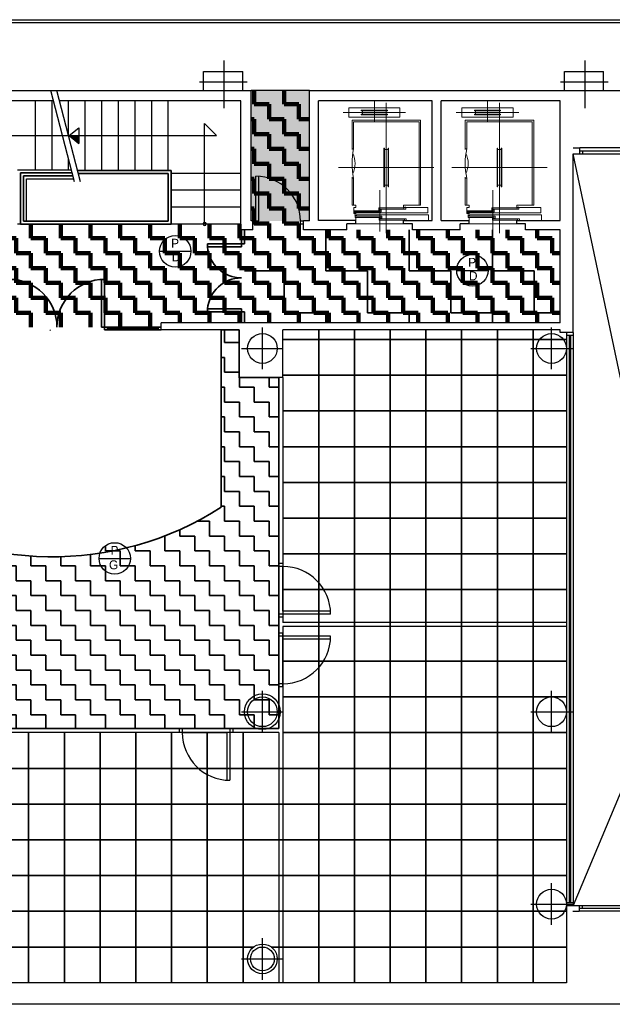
# Model space of a CAD drawing. Header units: metres. Extents: x -1 to 438, y -6 to 53.
# Tile 7 of 10: x 412 to 422, y 13 to 29. Entities that reach past the tile are written whole.
import ezdxf

# ---------------------------------------------------------------- set-up
doc = ezdxf.new("R2010")
doc.units = ezdxf.units.M
doc.linetypes.add('CONTINUA', pattern=[0])
for name, color, linetype, lineweight in [('PA MURS ACTUAL', 7, 'CONTINUA', 25), ('PA MURS ENDERROCAT', 7, 'CONTINUA', 25), ('PA PAVIMENT ENDERROCAT', 7, 'CONTINUA', 25), ('PA SOSTRE ENDERROCAT', 7, 'CONTINUA', 25)]:
    doc.layers.add(name, color=color, linetype=linetype, lineweight=lineweight)
doc.styles.add('Century Gothic', font='txt')
pattern_1 = [(0, (0.5, 0.5), (0.25, 0.25), [0.25, -0.25]), (90, (0.5, 0.5), (-0.25, 0.25), [0.25, -0.25])]

# ---------------------------------------------------------------- blocks, each defined once
blk = doc.blocks.new('OBJETO_COMPLEJO_4')
at = {"layer": 'PA MURS ACTUAL', "transparency": 33554687}
for start, end in [(90, 270), (270, 90)]:
    blk.add_arc((415.167, 25.99), 0.025, start, end, dxfattribs=at)

msp = doc.modelspace()

# ---------------------------------------------------------------- hatches: boundary and pattern name
at = {"layer": 'PA PAVIMENT ENDERROCAT', "linetype": 'CONTINUA', "lineweight": 25, "transparency": 33554508}
h = msp.add_hatch(color=7, dxfattribs=at)
h.set_gradient(color1=(222, 222, 133), color2=(222, 222, 133), one_color=1, name='INVSPHERICAL')
h.paths.add_polyline_path([(415.947, 28.229), (415.947, 26.04), (416.927, 26.04), (416.927, 28.229)], flags=0)
at = {"layer": 'PA PAVIMENT ENDERROCAT', "linetype": 'CONTINUA', "lineweight": 35, "transparency": 33554687}
h = msp.add_hatch(dxfattribs=at)
h.set_pattern_fill('TRAMA', color=2, scale=0.7, style=0, pattern_type=2)
h.set_pattern_definition([(0, (1.4, 1.4), (0.7, 0.7), [0.7, -0.7]), (90, (1.4, 1.4), (-0.7, 0.7), [0.7, -0.7])])
h.paths.add_polyline_path([(415.834, 24.33), (417.447, 24.33), (420.618, 24.33), (421.137, 24.33), (421.137, 25.889), (415.834, 25.89)], flags=0)
at = {"layer": 'PA SOSTRE ENDERROCAT', "linetype": 'CONTINUA', "lineweight": 200, "transparency": 33554687}
h = msp.add_hatch(dxfattribs=at)
h.set_pattern_fill('TRAMA', color=41, scale=0.25, style=0, pattern_type=2)
h.set_pattern_definition(pattern_1)
h.paths.add_polyline_path([(405.607, 26.05), (404.807, 26.05), (404.807, 25.95), (403.357, 25.95), (403.357, 25.73), (403.257, 25.73), (403.257, 28.267), (401.457, 28.267), (401.457, 23.61), (403.257, 23.61), (403.257, 24.61), (403.357, 24.61), (403.357, 23.65), (404.417, 23.65), (404.417, 24.35), (404.437, 24.35), (410.567, 24.35), (410.567, 24.9), (410.827, 24.9), (410.827, 24.26), (414.437, 24.26), (414.437, 24.33), (421.137, 24.33), (421.137, 25.889), (416.927, 25.889), (416.927, 27.699), (416.927, 27.699), (416.927, 28.229), (415.947, 28.229), (415.947, 27.699), (415.947, 27.699), (415.947, 25.889), (415.777, 25.889), (415.777, 25.989), (410.827, 25.99), (410.827, 25.85), (410.677, 25.85), (410.677, 25.95), (409.827, 25.95), (409.827, 26.05), (409.027, 26.05), (409.027, 25.95), (405.607, 25.95)], flags=0)
at = {"layer": 'PA SOSTRE ENDERROCAT', "linetype": 'CONTINUA', "lineweight": 35, "transparency": 33554687}
h = msp.add_hatch(dxfattribs=at)
h.set_pattern_fill('TRAMA', color=2, scale=0.25, style=0, pattern_type=2)
h.set_pattern_definition(pattern_1)
h.paths.add_polyline_path([(415.747, 23.41), (415.747, 24.21), (415.447, 24.21), (415.447, 21.237), (415.219, 21.098), (415.181, 21.077), (415.154, 21.061), (415.097, 21.032), (414.984, 20.97), (414.901, 20.931), (414.851, 20.905), (414.807, 20.886), (414.743, 20.855), (414.593, 20.793), (414.537, 20.769), (414.519, 20.762), (414.496, 20.752), (414.244, 20.662), (414.228, 20.657), (414.215, 20.653), (414.165, 20.639), (413.988, 20.585), (413.928, 20.571), (413.887, 20.559), (413.853, 20.551), (413.827, 20.577), (413.79, 20.603), (413.748, 20.623), (413.703, 20.635), (413.658, 20.639), (413.612, 20.635), (413.567, 20.623), (413.526, 20.603), (413.488, 20.577), (413.455, 20.544), (413.429, 20.507), (413.409, 20.463), (413.251, 20.441), (413.215, 20.436), (413.209, 20.435), (413.2, 20.434), (412.934, 20.411), (412.9, 20.41), (412.875, 20.407), (412.811, 20.406), (412.667, 20.401), (412.585, 20.402), (412.533, 20.401), (412.481, 20.404), (412.399, 20.405), (412.255, 20.415), (412.192, 20.418), (412.166, 20.42), (412.132, 20.423), (411.867, 20.454), (411.858, 20.455), (411.852, 20.456), (411.816, 20.463), (411.603, 20.499), (411.552, 20.51), (411.516, 20.517), (411.455, 20.532), (411.342, 20.557), (411.242, 20.585), (411.184, 20.599), (411.144, 20.612), (411.084, 20.629), (410.909, 20.687), (410.858, 20.703), (410.847, 20.708), (410.831, 20.713), (410.581, 20.811), (410.558, 20.821), (410.54, 20.828), (410.485, 20.854), (410.338, 20.921), (410.274, 20.953), (410.231, 20.974), (410.182, 21.001), (410.1, 21.043), (409.989, 21.108), (409.932, 21.139), (409.906, 21.156), (409.869, 21.177), (409.645, 21.323), (409.645, 22.062), (406.992, 22.062), (406.992, 17.52), (416.412, 17.52), (416.412, 23.41)], flags=0)

# ---------------------------------------------------------------- linework, layer by layer
at = {"layer": 'PA MURS ACTUAL', "transparency": 33554687}
for p, q in [((405.437, 29.42), (423.456, 29.42)), ((406.047, 29.37), (422.857, 29.37)), ((415.147, 28.549), (415.807, 28.549)), ((415.147, 28.229), (415.147, 28.549)), ((415.807, 28.229), (415.807, 28.549)), ((421.207, 28.549), (421.867, 28.549)), ((421.207, 28.229), (421.207, 28.549)), ((421.867, 28.229), (421.867, 28.549)), ((410.187, 28.229), (415.947, 28.229)), ((415.147, 28.229), (415.807, 28.229)), ((415.947, 26.04), (415.947, 28.229)), ((416.927, 28.229), (415.947, 28.229)), ((416.927, 26.04), (416.927, 28.229)), ((416.927, 28.229), (422.857, 28.229)), ((421.207, 28.229), (421.867, 28.229)), ((412.628, 28.06), (410.827, 28.06)), ((412.326, 26.9), (412.326, 28.06)), ((412.605, 26.9), (412.605, 28.06)), ((415.777, 28.06), (412.731, 28.06)), ((412.884, 27.47), (412.884, 28.06)), ((413.162, 26.89), (413.162, 28.06)), ((413.441, 26.89), (413.441, 28.06)), ((413.72, 26.89), (413.72, 28.06)), ((413.999, 26.89), (413.999, 28.06)), ((414.278, 26.89), (414.278, 28.06)), ((414.557, 26.89), (414.557, 28.06)), ((415.777, 25.89), (415.777, 28.06)), ((417.077, 26.05), (417.077, 28.06)), ((418.987, 28.06), (417.077, 28.06)), ((418.987, 26.05), (418.987, 28.06)), ((421.137, 28.06), (419.137, 28.06)), ((419.137, 26.05), (419.137, 28.06)), ((421.137, 26.05), (421.137, 28.06)), ((415.167, 25.99), (415.167, 27.675)), ((415.167, 27.675), (415.367, 27.475)), ((411.211, 27.475), (415.367, 27.475)), ((413.057, 27.603), (413.055, 27.343)), ((421.357, 27.27), (421.465, 27.27)), ((421.357, 24.17), (421.357, 27.17)), ((421.357, 27.17), (421.465, 27.17)), ((421.465, 27.17), (421.465, 27.27)), ((422.515, 27.27), (421.465, 27.27)), ((421.465, 27.22), (422.515, 27.22)), ((421.465, 27.17), (422.515, 27.17)), ((421.515, 27.17), (421.515, 27.22)), ((412.884, 26.9), (412.884, 27.071)), ((412.077, 26.85), (412.941, 26.85)), ((412.077, 25.99), (412.077, 26.85)), ((412.127, 26.8), (412.954, 26.8)), ((412.127, 26.04), (412.127, 26.8)), ((414.607, 26.89), (413.034, 26.89)), ((414.557, 26.84), (413.047, 26.84)), ((414.557, 26.04), (414.557, 26.84)), ((414.607, 25.99), (414.607, 26.89)), ((415.777, 26.84), (414.607, 26.84)), ((416.027, 25.99), (416.027, 26.79)), ((416.077, 26.04), (416.077, 26.788)), ((415.777, 26.556), (414.607, 26.556)), ((415.777, 26.273), (414.607, 26.273)), ((412.077, 25.99), (415.777, 25.99)), ((412.127, 26.04), (414.557, 26.04)), ((415.977, 26.04), (415.947, 26.04)), ((415.977, 25.89), (415.977, 26.04)), ((415.977, 26.04), (416.077, 26.04)), ((415.977, 25.99), (416.027, 25.99)), ((416.777, 25.99), (416.777, 26.04)), ((416.777, 26.04), (416.827, 26.04)), ((416.777, 25.99), (416.827, 25.99)), ((416.927, 26.04), (416.827, 26.04)), ((416.827, 25.89), (416.827, 26.04)), ((417.707, 26.05), (417.077, 26.05)), ((417.557, 25.89), (417.557, 25.99)), ((417.707, 25.99), (417.557, 25.99)), ((417.707, 25.99), (417.707, 26.05)), ((418.507, 25.99), (418.507, 26.05)), ((418.507, 26.05), (418.987, 26.05)), ((418.657, 25.99), (418.507, 25.99)), ((418.657, 25.89), (418.657, 25.99)), ((419.137, 26.05), (419.607, 26.05)), ((419.457, 25.89), (419.457, 25.99)), ((419.607, 25.99), (419.457, 25.99)), ((419.607, 25.99), (419.607, 26.05)), ((420.407, 25.99), (420.407, 26.05)), ((420.407, 26.05), (421.137, 26.05)), ((420.557, 25.99), (420.407, 25.99)), ((420.557, 25.89), (420.557, 25.99)), ((415.977, 25.89), (415.777, 25.89)), ((415.784, 25.89), (415.784, 25.655)), ((415.834, 25.655), (415.834, 25.89)), ((417.557, 25.89), (416.827, 25.89)), ((419.457, 25.89), (418.657, 25.89)), ((421.137, 25.89), (420.557, 25.89)), ((421.137, 24.33), (421.137, 25.89)), ((415.784, 25.655), (415.213, 25.655)), ((415.213, 25.605), (415.213, 25.655)), ((415.784, 25.655), (415.834, 25.655)), ((415.784, 25.605), (415.784, 25.655)), ((415.215, 25.605), (415.784, 25.605)), ((413.437, 25.06), (413.437, 24.26)), ((413.487, 25.06), (413.487, 24.26)), ((415.213, 24.563), (415.213, 24.513)), ((415.784, 24.513), (415.213, 24.513)), ((415.215, 24.563), (415.784, 24.563)), ((415.784, 24.513), (415.784, 24.563)), ((415.834, 24.513), (415.784, 24.513)), ((415.784, 24.513), (415.784, 24.33)), ((415.834, 24.33), (415.834, 24.513)), ((421.137, 24.33), (414.437, 24.33)), ((414.437, 24.21), (414.437, 24.33)), ((413.437, 24.26), (413.487, 24.26)), ((414.437, 24.26), (413.487, 24.26)), ((413.487, 24.26), (413.487, 24.21)), ((414.437, 24.21), (413.487, 24.21)), ((413.537, 24.26), (413.537, 24.21)), ((413.537, 24.235), (414.387, 24.235)), ((414.387, 24.21), (414.387, 24.26)), ((415.747, 24.21), (414.437, 24.21)), ((415.747, 23.41), (415.747, 24.21)), ((421.137, 24.21), (416.482, 24.21)), ((416.482, 23.41), (416.482, 24.21)), ((421.137, 24.17), (421.137, 24.21)), ((421.357, 24.17), (421.137, 24.17)), ((421.242, 24.17), (421.242, 14.55)), ((421.357, 24.17), (421.357, 14.55)), ((421.357, 24.12), (421.242, 24.12)), ((421.287, 24.12), (421.287, 14.6)), ((421.312, 24.12), (421.312, 14.6)), ((416.482, 23.41), (415.747, 23.41)), ((416.412, 23.41), (416.412, 20.29)), ((416.482, 23.41), (416.482, 20.29)), ((416.482, 20.29), (416.412, 20.29)), ((416.412, 20.24), (416.412, 20.29)), ((416.482, 20.24), (416.412, 20.24)), ((416.482, 20.29), (416.482, 20.24)), ((417.282, 19.44), (416.412, 19.44)), ((416.412, 19.39), (416.412, 19.44)), ((416.482, 19.39), (416.412, 19.39)), ((416.412, 19.39), (416.412, 19.07)), ((417.28, 19.49), (416.482, 19.49)), ((416.482, 19.49), (416.482, 19.39)), ((416.482, 19.39), (416.482, 19.3)), ((421.242, 19.3), (416.482, 19.3)), ((421.242, 19.23), (416.482, 19.23)), ((416.482, 19.23), (416.482, 19.02)), ((416.482, 19.12), (416.412, 19.12)), ((416.412, 19.12), (416.412, 19.07)), ((417.282, 19.07), (416.412, 19.07)), ((416.482, 19.02), (416.482, 19.12)), ((417.28, 19.02), (416.482, 19.02)), ((416.482, 18.27), (416.412, 18.27)), ((416.412, 18.27), (416.412, 18.22)), ((416.412, 18.27), (416.412, 17.52)), ((416.482, 18.22), (416.412, 18.22)), ((416.482, 18.22), (416.482, 18.27)), ((416.482, 18.27), (416.482, 13.25)), ((414.792, 17.52), (409.052, 17.52)), ((414.792, 17.45), (409.312, 17.45)), ((414.742, 17.52), (414.742, 17.45)), ((414.792, 17.52), (414.792, 17.45)), ((416.412, 17.45), (415.542, 17.45)), ((415.542, 17.45), (415.542, 16.651)), ((416.412, 17.52), (415.592, 17.52)), ((415.592, 17.52), (415.592, 16.65)), ((415.642, 17.52), (415.642, 17.45)), ((416.412, 17.45), (416.412, 13.25)), ((421.242, 14.6), (421.357, 14.6)), ((421.242, 14.55), (421.457, 14.55)), ((421.242, 14.55), (421.242, 13.25)), ((421.457, 14.55), (421.457, 14.45)), ((421.457, 14.55), (422.507, 14.55)), ((421.507, 14.55), (421.507, 14.5)), ((421.349, 14.45), (421.457, 14.45)), ((421.457, 14.5), (422.507, 14.5)), ((422.507, 14.45), (421.457, 14.45)), ((421.242, 13.25), (398.074, 13.25)), ((424.3, 12.888), (391.144, 12.888))]:
    msp.add_line(p, q, dxfattribs=at)
at = {"layer": 'PA MURS ACTUAL', "color": 180, "linetype": 'CONTINUA', "transparency": 33554687}
for p, q in [((415.497, 27.932), (415.497, 28.732)), ((421.557, 27.932), (421.557, 28.732)), ((415.082, 28.375), (415.882, 28.375)), ((421.142, 28.375), (421.942, 28.375)), ((424.012, 14.55), (421.357, 27.17)), ((426.627, 27.17), (421.357, 14.55)), ((416.137, 23.55), (416.137, 24.25)), ((420.992, 23.55), (420.992, 24.25)), ((415.787, 23.9), (416.487, 23.9)), ((420.642, 23.9), (421.342, 23.9)), ((416.137, 17.45), (416.137, 18.15)), ((420.992, 17.45), (420.992, 18.15)), ((415.787, 17.8), (416.487, 17.8)), ((420.642, 17.8), (421.342, 17.8)), ((420.992, 14.22), (420.992, 14.92)), ((420.642, 14.57), (421.342, 14.57)), ((416.137, 13.3), (416.137, 14)), ((415.787, 13.65), (416.487, 13.65))]:
    msp.add_line(p, q, dxfattribs=at)
at = {"layer": 'PA MURS ACTUAL', "linetype": 'CONTINUA', "transparency": 33554687}
for p, q in [((412.98, 26.7), (412.584, 28.229)), ((413.083, 26.7), (412.688, 28.229)), ((412.895, 27.475), (413.057, 27.603)), ((412.895, 27.475), (413.055, 27.343))]:
    msp.add_line(p, q, dxfattribs=at)
at = {"layer": 'PA MURS ACTUAL', "linetype": 'CONTINUA', "lineweight": 13, "transparency": 33554687}
for p, q in [((417.587, 27.782), (417.587, 27.942)), ((418.017, 27.712), (418.017, 28.06)), ((418.217, 25.834), (418.217, 28.025)), ((418.447, 27.782), (418.447, 27.942)), ((419.487, 27.782), (419.487, 27.942)), ((419.917, 27.712), (419.917, 28.06)), ((420.117, 25.834), (420.117, 28.025)), ((420.347, 27.782), (420.347, 27.942)), ((417.492, 27.862), (418.542, 27.862)), ((417.797, 27.902), (418.237, 27.902)), ((417.797, 27.892), (417.797, 27.902)), ((417.797, 27.892), (418.237, 27.892)), ((417.797, 27.822), (417.797, 27.832)), ((417.797, 27.832), (418.237, 27.832)), ((417.797, 27.822), (418.237, 27.822)), ((417.817, 27.832), (417.817, 27.892)), ((418.217, 27.832), (418.217, 27.892)), ((418.237, 27.892), (418.237, 27.902)), ((418.237, 27.822), (418.237, 27.832)), ((419.392, 27.862), (420.442, 27.862)), ((419.697, 27.892), (419.697, 27.902)), ((419.697, 27.902), (420.137, 27.902)), ((419.697, 27.892), (420.137, 27.892)), ((419.697, 27.832), (420.137, 27.832)), ((419.697, 27.822), (419.697, 27.832)), ((419.697, 27.822), (420.137, 27.822)), ((419.717, 27.832), (419.717, 27.892)), ((420.117, 27.832), (420.117, 27.892)), ((420.137, 27.892), (420.137, 27.902)), ((420.137, 27.822), (420.137, 27.832)), ((418.177, 27.265), (418.187, 27.265)), ((418.177, 26.615), (418.177, 27.265)), ((418.187, 26.615), (418.187, 27.265)), ((418.187, 27.24), (418.247, 27.24)), ((418.247, 27.265), (418.257, 27.265)), ((418.247, 26.615), (418.247, 27.265)), ((418.257, 26.615), (418.257, 27.265)), ((420.077, 26.615), (420.077, 27.265)), ((420.077, 27.265), (420.087, 27.265)), ((420.087, 26.615), (420.087, 27.265)), ((420.087, 27.24), (420.147, 27.24)), ((420.147, 26.615), (420.147, 27.265)), ((420.147, 27.265), (420.157, 27.265)), ((420.157, 26.615), (420.157, 27.265)), ((417.417, 26.94), (419.017, 26.94)), ((419.317, 26.94), (420.917, 26.94)), ((418.187, 26.64), (418.247, 26.64)), ((420.087, 26.64), (420.147, 26.64)), ((418.107, 25.861), (418.107, 26.559)), ((418.177, 26.615), (418.187, 26.615)), ((418.247, 26.615), (418.257, 26.615)), ((420.007, 25.861), (420.007, 26.559)), ((420.077, 26.615), (420.087, 26.615)), ((420.147, 26.615), (420.157, 26.615)), ((417.642, 26.305), (417.707, 26.305)), ((418.767, 26.305), (418.792, 26.305)), ((419.542, 26.305), (419.607, 26.305)), ((420.667, 26.305), (420.692, 26.305))]:
    msp.add_line(p, q, dxfattribs=at)
at = {"layer": 'PA MURS ACTUAL', "lineweight": 13, "transparency": 33554687}
for p, q in [((417.587, 27.942), (418.447, 27.942)), ((419.487, 27.942), (420.347, 27.942)), ((417.587, 27.782), (418.447, 27.782)), ((419.487, 27.782), (420.347, 27.782)), ((418.792, 27.73), (417.642, 27.73)), ((417.642, 27.73), (417.642, 27.238)), ((418.767, 27.705), (417.667, 27.705)), ((417.667, 27.705), (417.667, 27.25)), ((418.767, 27.705), (418.767, 26.305)), ((418.792, 26.54), (418.792, 27.73)), ((418.792, 27.705), (418.792, 26.305)), ((419.542, 27.73), (419.542, 27.238)), ((420.692, 27.73), (419.542, 27.73)), ((419.567, 27.705), (419.567, 27.25)), ((420.667, 27.705), (419.567, 27.705)), ((420.667, 27.705), (420.667, 26.305)), ((420.692, 26.54), (420.692, 27.73)), ((420.692, 27.705), (420.692, 26.305)), ((418.767, 26.565), (418.767, 27.565)), ((420.667, 26.565), (420.667, 27.565)), ((417.667, 27.25), (417.642, 27.25)), ((419.567, 27.25), (419.542, 27.25)), ((417.642, 26.774), (417.642, 26.305)), ((417.667, 26.76), (417.642, 26.76)), ((417.667, 26.76), (417.667, 26.305)), ((419.542, 26.774), (419.542, 26.305)), ((419.567, 26.76), (419.542, 26.76)), ((419.567, 26.76), (419.567, 26.305)), ((417.672, 26.175), (418.912, 26.175)), ((418.1, 26.191), (417.678, 26.191)), ((418.114, 26.123), (417.692, 26.123)), ((418.514, 26.236), (418.092, 26.236)), ((418.912, 26.269), (418.507, 26.269)), ((418.912, 26.269), (418.912, 26.175)), ((419.572, 26.175), (420.812, 26.175)), ((420, 26.191), (419.578, 26.191)), ((420.014, 26.123), (419.592, 26.123)), ((420.414, 26.236), (419.992, 26.236)), ((420.812, 26.269), (420.407, 26.269)), ((420.812, 26.269), (420.812, 26.175)), ((417.707, 26.05), (417.707, 26.101)), ((417.707, 25.99), (418.507, 25.99)), ((418.522, 26.078), (418.1, 26.078)), ((419.607, 26.05), (419.607, 26.101)), ((419.607, 25.99), (420.407, 25.99)), ((420.422, 26.078), (420, 26.078))]:
    msp.add_line(p, q, dxfattribs=at)
at = {"layer": 'PA MURS ACTUAL', "color": 180, "transparency": 33554687}
for p, q in [((412.027, 26.9), (412.935, 26.9)), ((412.177, 26.75), (412.967, 26.75)), ((412.177, 26.04), (412.177, 26.75)), ((412.027, 25.99), (412.077, 25.99))]:
    msp.add_line(p, q, dxfattribs=at)
at = {"layer": 'PA MURS ACTUAL', "color": 7, "linetype": 'CONTINUA', "lineweight": 25, "transparency": 33554687}
for p, q in [((414.41, 25.531), (414.938, 25.531)), ((419.399, 25.211), (419.927, 25.211)), ((413.394, 20.375), (413.922, 20.375))]:
    msp.add_line(p, q, dxfattribs=at)
at = {"layer": 'PA MURS ACTUAL', "lineweight": 13, "transparency": 33554687}
for points in [[(417.667, 26.305), (417.707, 26.305), (417.707, 26.264), (417.672, 26.264), (417.672, 26.168), (417.712, 26.168)], [(418.767, 26.305), (418.507, 26.305), (418.507, 26.264), (418.537, 26.264)], [(419.567, 26.305), (419.607, 26.305), (419.607, 26.264), (419.572, 26.264), (419.572, 26.168), (419.612, 26.168)], [(420.667, 26.305), (420.407, 26.305), (420.407, 26.264), (420.437, 26.264)], [(417.708, 26.174), (417.678, 26.174), (417.678, 26.213), (418.1, 26.213), (418.1, 26.191), (418.13, 26.191), (418.13, 26.228), (418.11, 26.228)], [(417.685, 26.145), (418.925, 26.145), (418.925, 26.05)], [(417.722, 26.14), (417.692, 26.14), (417.692, 26.101), (418.114, 26.101), (418.114, 26.123), (418.144, 26.123), (418.144, 26.086), (418.124, 26.086)], [(418.122, 26.219), (418.092, 26.219), (418.092, 26.258), (418.514, 26.258), (418.514, 26.236), (418.544, 26.236), (418.544, 26.273), (418.524, 26.273)], [(419.608, 26.174), (419.578, 26.174), (419.578, 26.213), (420, 26.213), (420, 26.191), (420.03, 26.191), (420.03, 26.228), (420.01, 26.228)], [(419.585, 26.145), (420.825, 26.145), (420.825, 26.05)], [(419.622, 26.14), (419.592, 26.14), (419.592, 26.101), (420.014, 26.101), (420.014, 26.123), (420.044, 26.123), (420.044, 26.086), (420.024, 26.086)], [(420.022, 26.219), (419.992, 26.219), (419.992, 26.258), (420.414, 26.258), (420.414, 26.236), (420.444, 26.236), (420.444, 26.273), (420.424, 26.273)], [(418.13, 26.095), (418.1, 26.095), (418.1, 26.056), (418.522, 26.056), (418.522, 26.078), (418.552, 26.078), (418.552, 26.05)], [(420.03, 26.095), (420, 26.095), (420, 26.056), (420.422, 26.056), (420.422, 26.078), (420.452, 26.078), (420.452, 26.05)]]:
    msp.add_lwpolyline(points, dxfattribs=at)
at = {"layer": 'PA MURS ACTUAL', "color": 7, "linetype": 'CONTINUA', "lineweight": 25, "transparency": 33554687}
for centre in [(414.674, 25.531), (419.663, 25.211), (413.658, 20.375)]:
    msp.add_circle(centre, 0.264, dxfattribs=at)
at = {"layer": 'PA MURS ACTUAL', "transparency": 33554687}
for centre, radius in [((416.137, 23.9), 0.25), ((420.992, 23.9), 0.25), ((416.137, 17.8), 0.3), ((416.137, 17.8), 0.25), ((420.992, 17.8), 0.25), ((420.992, 14.57), 0.25), ((416.137, 13.65), 0.25), ((416.137, 13.65), 0.2)]:
    msp.add_circle(centre, radius, dxfattribs=at)
for centre, radius, start, end in [((413.235, 35.597), 8.139, 267.7005, 268.7397), ((413.235, 35.597), 8.149, 267.7932, 268.7407), ((413.235, 35.597), 8.159, 267.8856, 268.7417), ((413.235, 35.597), 8.169, 267.9776, 268.7427), ((413.235, 35.597), 8.179, 268.0691, 268.7437), ((413.235, 35.597), 8.189, 268.1602, 268.7447), ((413.235, 35.597), 8.199, 268.2509, 268.7458), ((413.235, 35.597), 8.209, 268.3412, 268.7468), ((413.235, 35.597), 8.219, 268.4311, 268.7478), ((413.235, 35.597), 8.229, 268.5206, 268.7488), ((413.235, 35.597), 8.239, 268.6097, 268.7498), ((413.235, 35.597), 8.249, 268.6984, 268.7508), ((416.027, 26.04), 0.75, 0, 90), ((415.784, 25.655), 0.571, 185.0229, 270), ((411.887, 24.26), 0.8, 0, 90), ((413.487, 24.26), 0.8, 90, 180), ((415.784, 24.513), 0.571, 90, 174.9771), ((416.482, 19.44), 0.8, 0, 90), ((416.482, 19.07), 0.8, 270, 0), ((415.592, 17.45), 0.8, 180, 270)]:
    msp.add_arc(centre, radius, start, end, dxfattribs=at)
at = {"layer": 'PA MURS ACTUAL', "lineweight": 13, "transparency": 33554687}
for centre, radius, start, end in [((418.855, 27.005), 1.213, 168.3473, 191.6527), ((417.293, 27.005), 0.399, 334.7815, 25.2185), ((420.755, 27.005), 1.213, 168.3473, 191.6527), ((419.193, 27.005), 0.399, 334.7815, 25.2185)]:
    msp.add_arc(centre, radius, start, end, dxfattribs=at)
at = {"layer": 'PA MURS ENDERROCAT', "lineweight": 35, "transparency": 33554687}
for p, q in [((412.077, 25.989), (412.077, 26.85)), ((412.931, 26.85), (412.077, 26.85)), ((412.127, 26.039), (412.127, 26.8)), ((412.943, 26.8), (412.127, 26.8)), ((414.607, 26.889), (413.034, 26.889)), ((414.557, 26.839), (413.047, 26.839)), ((414.557, 26.039), (414.557, 26.839)), ((414.607, 25.989), (414.607, 26.889)), ((412.077, 25.989), (414.607, 25.989)), ((412.127, 26.039), (414.557, 26.039))]:
    msp.add_line(p, q, dxfattribs=at)
at = {"layer": 'PA MURS ENDERROCAT', "color": 2, "linetype": 'CONTINUA', "lineweight": 35, "transparency": 33554687}
for p, q in [((415.784, 25.89), (415.784, 25.655)), ((415.834, 25.655), (415.834, 25.89)), ((415.784, 25.655), (415.213, 25.655)), ((415.213, 25.605), (415.213, 25.655)), ((415.784, 25.655), (415.834, 25.655)), ((415.784, 25.605), (415.784, 25.655)), ((415.215, 25.605), (415.784, 25.605)), ((413.437, 25.06), (413.437, 24.26)), ((413.487, 25.06), (413.487, 24.26)), ((415.213, 24.563), (415.213, 24.513)), ((415.784, 24.513), (415.213, 24.513)), ((415.215, 24.563), (415.784, 24.563)), ((415.784, 24.513), (415.784, 24.563)), ((415.834, 24.513), (415.784, 24.513)), ((415.784, 24.513), (415.784, 24.33)), ((415.834, 24.33), (415.834, 24.513)), ((413.437, 24.26), (413.487, 24.26)), ((414.437, 24.26), (413.487, 24.26)), ((413.487, 24.26), (413.487, 24.21)), ((414.437, 24.21), (413.487, 24.21)), ((413.537, 24.26), (413.537, 24.21)), ((413.537, 24.235), (414.387, 24.235)), ((414.387, 24.21), (414.387, 24.26))]:
    msp.add_line(p, q, dxfattribs=at)
for centre, radius, start, end in [((415.784, 25.655), 0.571, 185.0229, 270), ((411.887, 24.26), 0.8, 0, 90), ((413.487, 24.26), 0.8, 90, 180), ((415.784, 24.513), 0.571, 90, 174.9771)]:
    msp.add_arc(centre, radius, start, end, dxfattribs=at)
at = {"layer": 'PA SOSTRE ENDERROCAT', "color": 2, "linetype": 'CONTINUA', "lineweight": 35, "transparency": 33554687}
for p, q in [((412.566, 24.2), (412.577, 24.21)), ((415.447, 24.21), (415.447, 21.236))]:
    msp.add_line(p, q, dxfattribs=at)
at = {"layer": 'PA SOSTRE ENDERROCAT', "lineweight": 35, "transparency": 33554687}
for p, q in [((417.082, 24.21), (417.082, 13.25)), ((417.682, 24.21), (417.682, 13.25)), ((418.282, 24.21), (418.282, 13.25)), ((418.882, 24.21), (418.882, 13.25)), ((419.482, 24.21), (419.482, 13.25)), ((420.082, 24.21), (420.082, 13.25)), ((420.682, 24.21), (420.682, 13.25)), ((421.242, 24.05), (416.482, 24.05)), ((421.242, 23.45), (416.482, 23.45)), ((421.242, 22.85), (416.482, 22.85)), ((421.242, 22.25), (416.482, 22.25)), ((421.242, 21.65), (416.482, 21.65)), ((421.242, 21.05), (416.482, 21.05)), ((421.242, 20.45), (416.482, 20.45)), ((416.482, 20.24), (416.482, 19.49)), ((421.242, 19.85), (416.482, 19.85)), ((416.482, 19.02), (416.482, 18.27)), ((421.242, 18.65), (416.482, 18.65)), ((421.242, 18.05), (416.482, 18.05)), ((412.212, 17.45), (412.212, 13.25)), ((412.812, 17.45), (412.812, 13.25)), ((413.412, 17.45), (413.412, 13.25)), ((414.012, 17.45), (414.012, 13.25)), ((414.612, 17.45), (414.612, 13.25)), ((415.542, 17.45), (414.792, 17.45)), ((415.212, 17.45), (415.212, 13.25)), ((415.812, 17.45), (415.812, 13.25)), ((421.242, 17.45), (416.482, 17.45)), ((421.242, 16.85), (405.702, 16.85)), ((421.242, 16.25), (405.702, 16.25)), ((421.242, 15.65), (405.702, 15.65)), ((421.242, 15.05), (405.702, 15.05)), ((421.242, 14.45), (405.702, 14.45)), ((415.987, 13.85), (410.884, 13.85)), ((421.242, 13.85), (416.287, 13.85))]:
    msp.add_line(p, q, dxfattribs=at)
at = {"layer": 'PA SOSTRE ENDERROCAT', "color": 2, "linetype": 'CONTINUA', "lineweight": 35, "transparency": 33554687}
msp.add_lwpolyline([(415.447, 24.21), (415.747, 24.21), (415.747, 23.41), (416.412, 23.41), (416.412, 17.52), (406.992, 17.52), (406.992, 22.062), (409.645, 22.062)], dxfattribs=at)
msp.add_arc((412.611, 25.63), 5.229, 235.4408, 302.8508, dxfattribs=at)

# ---------------------------------------------------------------- block references
at = {"layer": 'PA MURS ACTUAL', "transparency": 33554687}
msp.add_blockref('OBJETO_COMPLEJO_4', (0, 0), dxfattribs=at)

# ---------------------------------------------------------------- texts
at = {"layer": 'PA MURS ACTUAL', "color": 7, "linetype": 'CONTINUA', "lineweight": 25, "transparency": 33554687, "char_height": 0.15, "attachment_point": 7, "style": 'Century Gothic'}
for s, insert, width in [('P', (414.604, 25.591), 0.1975), ('D', (414.616, 25.363), 0.23), ('P', (419.592, 25.271), 0.1975), ('D', (419.604, 25.043), 0.23), ('P', (413.587, 20.435), 0.1975), ('G', (413.561, 20.19), 0.2575)]:
    msp.add_mtext(s, dxfattribs=dict(at, insert=insert, width=width))

doc.saveas('drawing.dxf')
